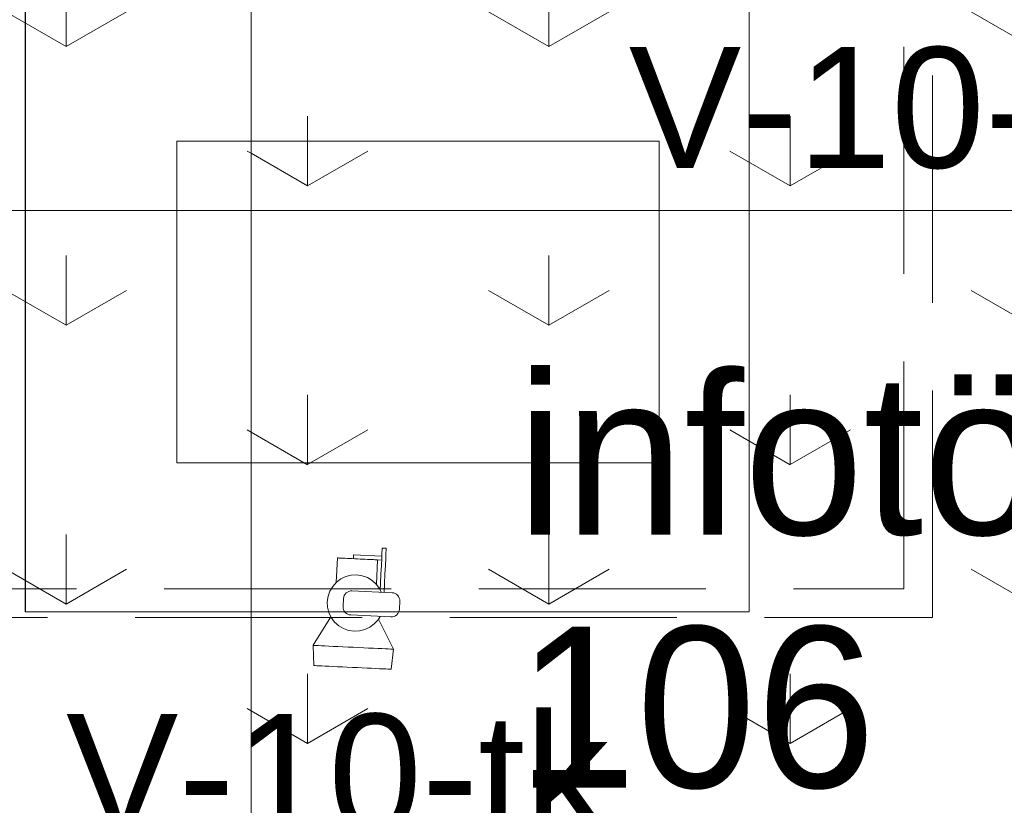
# Model space of a CAD drawing. Header units: millimetres. Extents: x -2532 to 181134, y -4151 to 53885.
# Tile 119 of 165: x 23643 to 24867, y 4773 to 5750. Entities that reach past the tile are written whole.
import ezdxf
from ezdxf.enums import TextEntityAlignment as Align

# ---------------------------------------------------------------- set-up
doc = ezdxf.new("R2010")
doc.units = ezdxf.units.MM
doc.header["$MEASUREMENT"] = 0
doc.linetypes.add('Hidden Line', pattern=[391.222223, 282.222223, -109])
for name, color, linetype in [('AR - Mööbel', 7, 'Continuous'), ('New_SA - ripplaed', 7, 'Continuous'), ('SA - tähistused - valgustus', 7, 'Continuous'), ('SA - valgustid', 7, 'Continuous'), ('Tsoonid - Neto', 7, 'Continuous')]:
    doc.layers.add(name, color=color, linetype=linetype)
for name, color, linetype, lineweight in [('AR - Mööbel_Pen_No__2', 8, 'Continuous', 13), ('AR - Mööbel_Pen_No__4', 8, 'Continuous', 13), ('ARCHICAD Zone Stamps_Pen_No__6', 7, 'Continuous', 5), ('New_SA - ripplaed_Pen_No__207', 5, 'Continuous', 9), ('SA - tähistused - valgustus_Pen_No__105', 30, 'Continuous', 5), ('SA - valgustid_Pen_No__105', 30, 'Continuous', 5)]:
    doc.layers.add(name, color=color, linetype=linetype, lineweight=lineweight)
doc.styles.add('GENERATED_STYLE_1', font='txt')
doc.styles.add('GENERATED_STYLE_2', font='txt')
doc.styles.add('GENERATED_STYLE_3', font='txt')
doc.dimstyles.new('GENERATED_STYLE__2', dxfattribs={"dimtxt": 150, "dimasz": 76, "dimexe": 0.18, "dimexo": 0.0625, "dimgap": 0.09, "dimtad": 1, "dimtih": 1, "dimtoh": 1, "dimdec": 0, "dimzin": 0, "dimdsep": 46, "dimtxsty": 'GENERATED_STYLE_3', "dimblk": 'ARROWHEAD_2', "dimblk1": 'ARROWHEAD_2', "dimblk2": 'ARROWHEAD_2', "dimcen": 0.09, "dimse1": 1, "dimse2": 1, "dimclrd": 256, "dimclre": 256, "dimclrt": 256, "dimadec": 0, "dimazin": 0, "dimtfac": 1, "dimtdec": 4, "dimtmove": 0, "dimatfit": 3, "dimfxl": 0, "dimtolj": 1, "dimtzin": 0, "dimarcsym": 0})
pattern_1 = [(90, (0, 0), (-600, 0), [86.6025, -259.808]), (90, (300, 173.2), (-600, 0), [86.6025, -259.808]), (30, (0, 0), (-300, 519.615), [86.6025, -259.808]), (30, (0, 346.4), (-300, 519.615), [86.6025, -259.808]), (150, (0, 0), (300, 519.615), [86.6025, -259.808]), (150, (0, 346.4), (300, 519.615), [86.6025, -259.808])]

# ---------------------------------------------------------------- blocks, each defined once
blk = doc.blocks.new('Slab_104_1', base_point=(22730.2, 5512.4))
at = {"layer": 'New_SA - ripplaed_Pen_No__207', "linetype": 'Continuous'}
h = blk.add_hatch(dxfattribs=at)
h.set_pattern_fill('Grass_0001', color=256, style=0, pattern_type=2)
h.set_pattern_definition(pattern_1)
h.paths.add_polyline_path([(22730.2, 5512.4), (23930.2, 5512.4), (23930.2, 7214.4), (22730.2, 7211.7)])
at = {"layer": 'New_SA - ripplaed_Pen_No__207', "linetype": 'Continuous', "flags": 128}
blk.add_lwpolyline([(22730.2, 5512.4), (23930.2, 5512.4), (23930.2, 7214.4), (22730.2, 7211.7)], close=True, dxfattribs=at)
blk = doc.blocks.new('Slab_105_1', base_point=(23930.2, 4314.2))
at = {"layer": 'New_SA - ripplaed_Pen_No__207', "linetype": 'Continuous'}
h = blk.add_hatch(dxfattribs=at)
h.set_pattern_fill('Grass_0001', color=256, style=0, pattern_type=2)
h.set_pattern_definition(pattern_1)
h.paths.add_polyline_path([(23930.2, 4314.2), (23930.2, 5512.4), (22730.2, 5512.4), (22730.2, 4316.8)])
at = {"layer": 'New_SA - ripplaed_Pen_No__207', "linetype": 'Continuous', "flags": 128}
blk.add_lwpolyline([(23930.2, 4314.2), (23930.2, 5512.4), (22730.2, 5512.4), (22730.2, 4316.8)], close=True, dxfattribs=at)
blk = doc.blocks.new('Slab_108_1', base_point=(23930.2, 5512.4))
at = {"layer": 'New_SA - ripplaed_Pen_No__207', "linetype": 'Continuous'}
h = blk.add_hatch(dxfattribs=at)
h.set_pattern_fill('Grass_0001', color=256, style=0, pattern_type=2)
h.set_pattern_definition(pattern_1)
h.paths.add_polyline_path([(23930.2, 5512.4), (25130.2, 5512.4), (25130.2, 7217), (23930.2, 7214.4)])
at = {"layer": 'New_SA - ripplaed_Pen_No__207', "linetype": 'Continuous', "flags": 128}
blk.add_lwpolyline([(23930.2, 5512.4), (25130.2, 5512.4), (25130.2, 7217), (23930.2, 7214.4)], close=True, dxfattribs=at)
blk = doc.blocks.new('Slab_109_1', base_point=(24759.8, 4312.4))
at = {"layer": 'New_SA - ripplaed_Pen_No__207', "linetype": 'Continuous'}
h = blk.add_hatch(dxfattribs=at)
h.set_pattern_fill('Grass_0001', color=256, style=0, pattern_type=2)
h.set_pattern_definition(pattern_1)
h.paths.add_polyline_path([(24759.8, 4312.4), (25130.2, 4312.4), (25130.2, 5512.4), (23930.2, 5512.4), (23930.2, 4314.2)])
at = {"layer": 'New_SA - ripplaed_Pen_No__207', "linetype": 'Continuous', "flags": 128}
blk.add_lwpolyline([(24759.8, 4312.4), (25130.2, 4312.4), (25130.2, 5512.4), (23930.2, 5512.4), (23930.2, 4314.2)], close=True, dxfattribs=at)
blk = doc.blocks.new('Underdesk Drawer 22')
at = {"layer": 'AR - Mööbel_Pen_No__4', "linetype": 'Continuous'}
for p, q in [((400, 600), (0, 600)), ((0, 600), (0, 0)), ((400, 0), (400, 600)), ((0, 0), (400, 0))]:
    blk.add_line(p, q, dxfattribs=at)
blk = doc.blocks.new('EM-26 Infotöötaja laud')
at = {"layer": 'AR - Mööbel_Pen_No__2', "linetype": 'Continuous'}
for p, q in [((0, 0), (0, 2200)), ((0.36, 0), (0.36, 2200)), ((700.36, 0), (700.36, 2200)), ((700.36, 0), (700.36, 30)), ((0, 0), (0.85, 0)), ((0.85, 0), (2.86, 0)), ((2.86, 0), (5.95, 0)), ((5.95, 0), (9.97, 0)), ((9.97, 0), (14.73, 0)), ((14.73, 0), (20, 0)), ((20, 0), (25.53, 0)), ((25.53, 0), (700.36, 0)), ((30.82, 0), (700.36, 0))]:
    blk.add_line(p, q, dxfattribs=at)
blk = doc.blocks.new('Spotlamp Ceiling 22')
at = {"layer": 'SA - valgustid_Pen_No__105', "linetype": 'Continuous'}
for p, q in [((30, 68), (30, 69.9)), ((35, 69.9), (30, 69.9)), ((30, 63.7), (30, 68)), ((30, 57), (30, 63.7)), ((35, 68), (35, 69.9)), ((35, 63.7), (35, 68)), ((35, 57), (35, 63.7)), ((-24.8, 55), (-25, 55)), ((-25, 55), (-25, 24.4)), ((-24.1, 55), (-24.8, 55)), ((-23.1, 55), (-24.1, 55)), ((-21.7, 55), (-23.1, 55)), ((-19.8, 55), (-21.7, 55)), ((-17.7, 55), (-19.8, 55)), ((-15.2, 55), (-17.7, 55)), ((-12.5, 55), (-15.2, 55)), ((-9.6, 55), (-12.5, 55)), ((-6.5, 55), (-9.6, 55)), ((-3.3, 55), (-6.5, 55)), ((-5, 60), (-5, 60)), ((-5, 60), (-5, 59.9)), ((-5, 60), (30, 60)), ((-5, 59.9), (-5, 59.8)), ((-5, 59.8), (-5, 59.7)), ((-5, 59.7), (-5, 59.5)), ((-5, 59.5), (-5, 59.3)), ((-5, 59.3), (-5, 59)), ((-5, 59), (-5, 58.8)), ((-5, 58.8), (-5, 58.5)), ((-5, 58.5), (-5, 58.1)), ((-5, 58.1), (-5, 57.8)), ((-5, 57.8), (-5, 57.5)), ((-5, 57.5), (-5, 57.2)), ((-5, 57.2), (-5, 56.9)), ((-5, 56.9), (-5, 56.5)), ((-5, 56.5), (-5, 56.2)), ((-5, 56.2), (-5, 56)), ((-5, 56), (-5, 55.7)), ((-5, 55.7), (-5, 55.5)), ((-5, 55.5), (-5, 55.3)), ((-5, 55.3), (-5, 55.2)), ((-5, 55.2), (-5, 55.1)), ((-5, 55.1), (-5, 55)), ((-5, 55), (-5, 55)), ((0, 55), (-3.3, 55)), ((3.3, 55), (0, 55)), ((6.5, 55), (3.3, 55)), ((9.6, 55), (6.5, 55)), ((12.5, 55), (9.6, 55)), ((15.2, 55), (12.5, 55)), ((17.7, 55), (15.2, 55)), ((19.8, 55), (17.7, 55)), ((21.7, 55), (19.8, 55)), ((23.1, 55), (21.7, 55)), ((24.1, 55), (23.1, 55)), ((24.8, 55), (24.1, 55)), ((25, 55), (24.8, 55)), ((25, 55), (25, 24.4)), ((25, 55), (30, 55)), ((30, 48.3), (30, 57)), ((35, 48.3), (35, 57)), ((30, 37.8), (30, 48.3)), ((30, 26), (30, 37.8)), ((35, 37.8), (35, 48.3)), ((35, 26), (35, 37.8)), ((-24.7, 24.7), (-29.1, 19.4)), ((-19.4, 29.1), (-24.7, 24.7)), ((-13.4, 32.3), (-19.4, 29.1)), ((-6.8, 34.3), (-13.4, 32.3)), ((0, 35), (-6.8, 34.3)), ((6.8, 34.3), (0, 35)), ((13.4, 32.3), (6.8, 34.3)), ((19.4, 29.1), (13.4, 32.3)), ((24.7, 24.7), (19.4, 29.1)), ((29.1, 19.4), (24.7, 24.7)), ((30, 17.8), (30, 26)), ((35, 15), (35, 26)), ((-32.3, 13.4), (-34.3, 6.8)), ((-29.1, 19.4), (-32.3, 13.4)), ((-10.6, 13.3), (-12.1, 12.1)), ((-8.8, 14.2), (-10.6, 13.3)), ((-7, 14.8), (-8.8, 14.2)), ((-5, 15), (-7, 14.8)), ((45, 15), (-5, 15)), ((31.5, 15), (29.1, 19.4)), ((47, 14.8), (45, 15)), ((48.8, 14.2), (47, 14.8)), ((50.6, 13.3), (48.8, 14.2)), ((52.1, 12.1), (50.6, 13.3)), ((-34.3, 6.8), (-35, 0)), ((-14.8, 7), (-15, 5)), ((-15, 5), (-15, -5)), ((-14.2, 8.8), (-14.8, 7)), ((-13.3, 10.6), (-14.2, 8.8)), ((-12.1, 12.1), (-13.3, 10.6)), ((53.3, 10.6), (52.1, 12.1)), ((54.2, 8.8), (53.3, 10.6)), ((54.8, 7), (54.2, 8.8)), ((55, 5), (54.8, 7)), ((55, -5), (55, 5)), ((-35, 0), (-34.3, -6.8)), ((-34.3, -6.8), (-32.3, -13.4)), ((-15, -5), (-14.8, -7)), ((-14.8, -7), (-14.2, -8.8)), ((-14.2, -8.8), (-13.3, -10.6)), ((-13.3, -10.6), (-12.1, -12.1)), ((-12.1, -12.1), (-10.6, -13.3)), ((50.6, -13.3), (52.1, -12.1)), ((52.1, -12.1), (53.3, -10.6)), ((53.3, -10.6), (54.2, -8.8)), ((54.2, -8.8), (54.8, -7)), ((54.8, -7), (55, -5)), ((-49.9, -54.9), (-29.7, -18.4)), ((-32.3, -13.4), (-29.1, -19.4)), ((-29.1, -19.4), (-24.7, -24.7)), ((-10.6, -13.3), (-8.8, -14.2)), ((-8.8, -14.2), (-7, -14.8)), ((-7, -14.8), (-5, -15)), ((-5, -15), (45, -15)), ((24.7, -24.7), (29.1, -19.4)), ((29.1, -19.4), (31.5, -15)), ((49.9, -54.9), (29.7, -18.4)), ((45, -15), (47, -14.8)), ((47, -14.8), (48.8, -14.2)), ((48.8, -14.2), (50.6, -13.3)), ((-24.7, -24.7), (-19.4, -29.1)), ((-19.4, -29.1), (-13.4, -32.3)), ((-13.4, -32.3), (-6.8, -34.3)), ((-6.8, -34.3), (0, -35)), ((0, -35), (6.8, -34.3)), ((6.8, -34.3), (13.4, -32.3)), ((13.4, -32.3), (19.4, -29.1)), ((19.4, -29.1), (24.7, -24.7)), ((-50, -55), (-49.9, -54.9)), ((-49.6, -55), (-50, -55)), ((-49.9, -55.1), (-50, -55)), ((-48.1, -79.9), (-49.9, -55.1)), ((-48.3, -55), (-49.6, -55)), ((-46.2, -55), (-48.3, -55)), ((-43.3, -55), (-46.2, -55)), ((-39.7, -55), (-43.3, -55)), ((-35.4, -55), (-39.7, -55)), ((-30.4, -55), (-35.4, -55)), ((-25, -55), (-30.4, -55)), ((-19.1, -55), (-25, -55)), ((-12.9, -55), (-19.1, -55)), ((-6.5, -55), (-12.9, -55)), ((0, -55), (-6.5, -55)), ((6.5, -55), (0, -55)), ((12.9, -55), (6.5, -55)), ((19.1, -55), (12.9, -55)), ((25, -55), (19.1, -55)), ((30.4, -55), (25, -55)), ((35.4, -55), (30.4, -55)), ((39.7, -55), (35.4, -55)), ((43.3, -55), (39.7, -55)), ((46.2, -55), (43.3, -55)), ((48.3, -55), (46.2, -55)), ((48.1, -79.9), (49.9, -55.1)), ((49.6, -55), (48.3, -55)), ((50, -55), (49.6, -55)), ((50, -55), (49.9, -54.9)), ((49.9, -55.1), (50, -55)), ((-48, -80), (-48.1, -79.9)), ((-47.6, -80), (-48, -80)), ((-46.4, -80), (-47.6, -80)), ((-44.3, -80), (-46.4, -80)), ((-41.6, -80), (-44.3, -80)), ((-38.1, -80), (-41.6, -80)), ((-33.9, -80), (-38.1, -80)), ((-29.2, -80), (-33.9, -80)), ((-24, -80), (-29.2, -80)), ((-18.4, -80), (-24, -80)), ((-12.4, -80), (-18.4, -80)), ((-6.3, -80), (-12.4, -80)), ((0, -80), (-6.3, -80)), ((6.3, -80), (0, -80)), ((12.4, -80), (6.3, -80)), ((18.4, -80), (12.4, -80)), ((24, -80), (18.4, -80)), ((29.2, -80), (24, -80)), ((33.9, -80), (29.2, -80)), ((38.1, -80), (33.9, -80)), ((41.6, -80), (38.1, -80)), ((44.3, -80), (41.6, -80)), ((46.4, -80), (44.3, -80)), ((47.6, -80), (46.4, -80)), ((48, -80), (47.6, -80)), ((48, -80), (48.1, -79.9))]:
    blk.add_line(p, q, dxfattribs=at)
blk = doc.blocks.new('Beam_218_1', base_point=(19109.6, 5024.5))
at = {"layer": 'SA - valgustid_Pen_No__105', "linetype": 'Hidden Line'}
for p, q in [((19127.5, 5042.4), (24741.9, 5042.4)), ((19091.7, 5006.6), (24777.7, 5006.6))]:
    blk.add_line(p, q, dxfattribs=at)
blk = doc.blocks.new('Beam_219_1', base_point=(24759.8, 5024.5))
at = {"layer": 'SA - valgustid_Pen_No__105', "linetype": 'Hidden Line'}
for p, q in [((24777.7, 5006.6), (24777.7, 6523.1)), ((24741.9, 5042.4), (24741.9, 6487.3))]:
    blk.add_line(p, q, dxfattribs=at)
blk = doc.blocks.new('*D2152')
at = {"layer": 'SA - tähistused - valgustus_Pen_No__105', "linetype": 'Continuous'}
for p, q in [((19109.6, 4469.8), (19109.6, 4619.8)), ((24759.8, 4469.8), (24759.8, 4619.8)), ((19138.5, 4594.8), (19080.7, 4494.8)), ((24730.9, 4494.8), (24788.6, 4594.8)), ((19060.7, 4544.8), (19109.6, 4544.8)), ((19109.6, 4544.8), (24759.8, 4544.8)), ((24759.8, 4544.8), (24808.7, 4544.8))]:
    blk.add_line(p, q, dxfattribs=at)
at = {"layer": 'SA - tähistused - valgustus_Pen_No__105', "insert": (21678.2, 4574.8), "char_height": 150, "attachment_point": 7, "style": 'GENERATED_STYLE_3'}
blk.add_mtext('\\A1;{\\pql;\\fArial|b0|i0|c0|p34;5\xa0650}', dxfattribs=at)
blk = doc.blocks.new('ARROWHEAD_2')
at = {"linetype": 'Continuous'}
for p, q in [((-0.378, -0.655), (0.378, 0.655)), ((0, 0), (-1, 0))]:
    blk.add_line(p, q, dxfattribs=at)
blk = doc.blocks.new('Label_350_1', base_point=(24060.2, 4585.3))
at = {"layer": 'SA - tähistused - valgustus_Pen_No__105', "insert": (23700.2, 4886.8), "char_height": 150, "attachment_point": 1, "style": 'GENERATED_STYLE_3'}
blk.add_mtext('\\A1;{\\pql;\\pt0,105000;\\fArial|b0|i0|c0|p34;V-10-tk\\fArial|b0|i0|c0|p34;\\A1{\\H.66x;\\S^  ;}\\fArial|b0|i0|c0|p34;\\fArial|b0|i0|c0|p34;\\A1{\\H.66x;\\S^  ;}\\fArial|b0|i0|c0|p34; \\fArial|b0|i0|c0|p34;\\fArial|b0|i0|c0|p34;\\fArial|b0|i0|c0|p34;\\fArial|b0|i0|c0|p34;\\fArial|b0|i0|c0|p34;\\fArial|b0|i0|c0|p34;\\fArial|b0|i0|c0|p34;\\fArial|b0|i0|c0|p34;\\fArial|b0|i0|c0|p34;\\fArial|b0|i0|c0|p34;\\fArial|b0|i0|c0|p34;\\fArial|b0|i0|c0|p34;\\fArial|b0|i0|c0|p34;\\fArial|b0|i0|c0|p34;\\fArial|b0|i0|c0|p34;\\fArial|b0|i0|c0|p34;\\fArial|b0|i0|c0|p34;\\fArial|b0|i0|c0|p34;\\fArial|b0|i0|c0|p34;\\fArial|b0|i0|c0|p34;\\fArial|b0|i0|c0|p34;\\fArial|b0|i0|c0|p34;\\fArial|b0|i0|c0|p34;\\fArial|b0|i0|c0|p34;\\fArial|b0|i0|c0|p34;\\fArial|b0|i0|c0|p34;\\fArial|b0|i0|c0|p34;\\fArial|b0|i0|c0|p34;\\fArial|b0|i0|c0|p34;\\fArial|b0|i0|c0|p34;\\fArial|b0|i0|c0|p34;\\fArial|b0|i0|c0|p34;\\fArial|b0|i0|c0|p34;\\fArial|b0|i0|c0|p34;\\fArial|b0|i0|c0|p34;\\fArial|b0|i0|c0|p34;\\fArial|b0|i0|c0|p34;\\fArial|b0|i0|c0|p34;\\fArial|b0|i0|c0|p34;\\fArial|b0|i0|c0|p34;\\fArial|b0|i0|c0|p34;\\fArial|b0|i0|c0|p34;\\fArial|b0|i0|c0|p34;}', dxfattribs=at)
blk = doc.blocks.new('Label_351_1', base_point=(24760, 5414))
at = {"layer": 'SA - tähistused - valgustus_Pen_No__105', "insert": (24400, 5715.4), "char_height": 150, "attachment_point": 1, "style": 'GENERATED_STYLE_3'}
blk.add_mtext('\\A1;{\\pql;\\pt0,105000;\\fArial|b0|i0|c0|p34;V-10-tk\\fArial|b0|i0|c0|p34;\\A1{\\H.66x;\\S^  ;}\\fArial|b0|i0|c0|p34;\\fArial|b0|i0|c0|p34;\\A1{\\H.66x;\\S^  ;}\\fArial|b0|i0|c0|p34; \\fArial|b0|i0|c0|p34;\\fArial|b0|i0|c0|p34;\\fArial|b0|i0|c0|p34;\\fArial|b0|i0|c0|p34;\\fArial|b0|i0|c0|p34;\\fArial|b0|i0|c0|p34;\\fArial|b0|i0|c0|p34;\\fArial|b0|i0|c0|p34;\\fArial|b0|i0|c0|p34;\\fArial|b0|i0|c0|p34;\\fArial|b0|i0|c0|p34;\\fArial|b0|i0|c0|p34;\\fArial|b0|i0|c0|p34;\\fArial|b0|i0|c0|p34;\\fArial|b0|i0|c0|p34;\\fArial|b0|i0|c0|p34;\\fArial|b0|i0|c0|p34;\\fArial|b0|i0|c0|p34;\\fArial|b0|i0|c0|p34;\\fArial|b0|i0|c0|p34;\\fArial|b0|i0|c0|p34;\\fArial|b0|i0|c0|p34;\\fArial|b0|i0|c0|p34;\\fArial|b0|i0|c0|p34;\\fArial|b0|i0|c0|p34;\\fArial|b0|i0|c0|p34;\\fArial|b0|i0|c0|p34;\\fArial|b0|i0|c0|p34;\\fArial|b0|i0|c0|p34;\\fArial|b0|i0|c0|p34;\\fArial|b0|i0|c0|p34;\\fArial|b0|i0|c0|p34;\\fArial|b0|i0|c0|p34;\\fArial|b0|i0|c0|p34;\\fArial|b0|i0|c0|p34;\\fArial|b0|i0|c0|p34;\\fArial|b0|i0|c0|p34;\\fArial|b0|i0|c0|p34;\\fArial|b0|i0|c0|p34;\\fArial|b0|i0|c0|p34;\\fArial|b0|i0|c0|p34;\\fArial|b0|i0|c0|p34;\\fArial|b0|i0|c0|p34;}', dxfattribs=at)
blk = doc.blocks.new('infotöötaja_106_51_1', base_point=(27443.5, 4982.9))
at = {"layer": 'ARCHICAD Zone Stamps_Pen_No__6'}
for tag, style, p in [('DUMMY_849', 'GENERATED_STYLE_1', (25522.3, 5355.3)), ('ROOM_NAME', 'GENERATED_STYLE_1', (24260.6, 5309.6)), ('DUMMY_850', 'GENERATED_STYLE_2', (24715.9, 5041)), ('ROOM_NUMBER', 'GENERATED_STYLE_2', (24260.6, 4995.3)), ('DUMMY_851', 'GENERATED_STYLE_1', (24260.6, 4726.7))]:
    blk.add_attdef(tag, text='', height=200, dxfattribs=dict(at, style=style)).set_placement(p, align=Align.TOP_LEFT)

msp = doc.modelspace()

# ---------------------------------------------------------------- block references
at = {"layer": 'AR - Mööbel', "linetype": 'Continuous', "zscale": 1000, "rotation": 270}
msp.add_blockref('Underdesk Drawer 22', (23837.8, 5598.7), dxfattribs=at)
at = {"layer": 'AR - Mööbel_Pen_No__2', "linetype": 'Continuous', "xscale": 1.285045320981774, "zscale": 1000}
msp.add_blockref('EM-26 Infotöötaja laud', (23649.4, 5013.5), dxfattribs=at)
at = {"layer": 'New_SA - ripplaed', "linetype": 'Continuous'}
for name, p in [('Slab_104_1', (22730.2, 5512.4)), ('Slab_108_1', (23930.2, 5512.4)), ('Slab_105_1', (23930.2, 4314.2)), ('Slab_109_1', (24759.8, 4312.4))]:
    msp.add_blockref(name, p, dxfattribs=at)
at = {"layer": 'SA - tähistused - valgustus', "linetype": 'Continuous'}
for name, p in [('Label_351_1', (24760, 5414)), ('Label_350_1', (24060.2, 4585.3))]:
    msp.add_blockref(name, p, dxfattribs=at)
at = {"layer": 'SA - valgustid'}
for name, p in [('Beam_219_1', (24759.8, 5024.5)), ('Beam_218_1', (19109.6, 5024.5))]:
    msp.add_blockref(name, p, dxfattribs=at)
at = {"layer": 'SA - valgustid', "linetype": 'Continuous', "zscale": 1000, "rotation": 357.295741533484}
msp.add_blockref('Spotlamp Ceiling 22', (24060, 5024.5), dxfattribs=at)
at = {"layer": 'Tsoonid - Neto', "linetype": 'Continuous'}
ref = msp.add_blockref('infotöötaja_106_51_1', (27443.5, 4982.9), dxfattribs=at)
ref.add_attrib('ROOM_NAME', 'infotöötaja', dxfattribs={"layer": 'ARCHICAD Zone Stamps_Pen_No__6', "color": 7, "height": 200, "style": 'GENERATED_STYLE_1'}).set_placement((24260.6, 5309.6), align=Align.TOP_LEFT)
ref.add_attrib('ROOM_NUMBER', '106', dxfattribs={"layer": 'ARCHICAD Zone Stamps_Pen_No__6', "color": 7, "height": 200, "style": 'GENERATED_STYLE_2'}).set_placement((24260.6, 4995.3), align=Align.TOP_LEFT)

# ---------------------------------------------------------------- dimensions: what is measured, and where the dimension line sits
at = {"layer": 'SA - tähistused - valgustus', "linetype": 'Continuous'}
dim = msp.add_linear_dim(base=(24759.8, 4544.8), p1=(19109.6, 6505.2), p2=(24759.8, 6505.2), dimstyle='GENERATED_STYLE__2', dxfattribs=at)
dim.commit()
dim.dimension.update_dxf_attribs({"geometry": '*D2152', "text_midpoint": (21942.2, 4649.8), "dimtype": 160})

doc.saveas('drawing.dxf')
